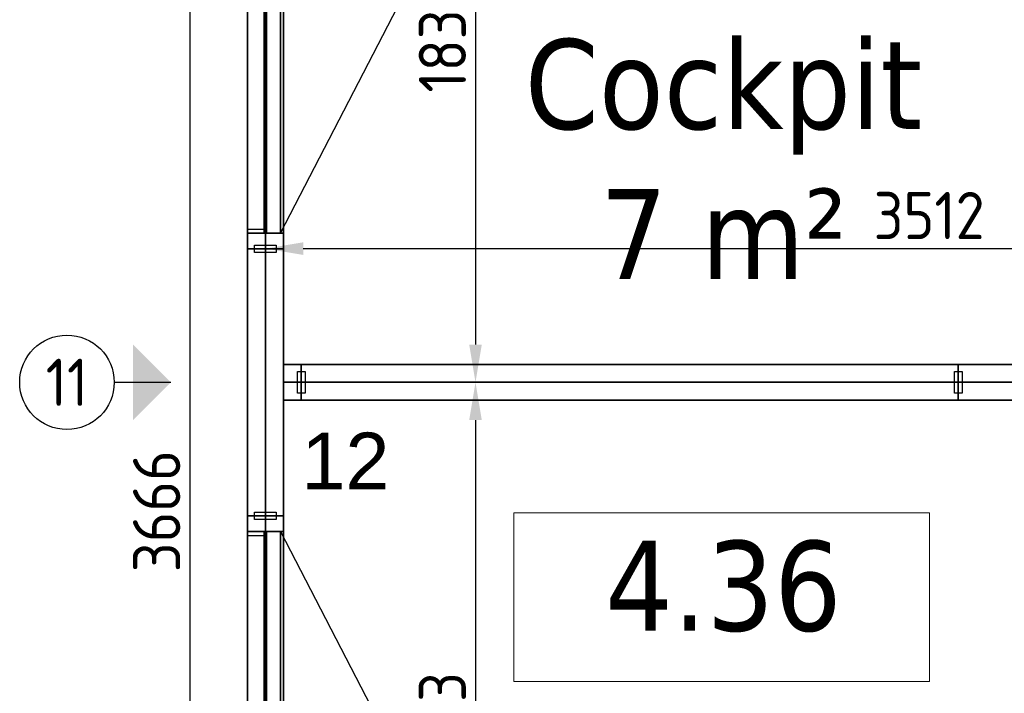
# Model space of a CAD drawing. Extents: x 2744 to 57639, y 3641 to 38820.
# Tile 156 of 179: x 49700 to 52304, y 27672 to 29455. Entities that reach past the tile are written whole.
import ezdxf
from ezdxf.enums import TextEntityAlignment as Align

# ---------------------------------------------------------------- set-up
doc = ezdxf.new("R2010")
doc.units = 0
doc.header["$LTSCALE"] = 50
doc.header["$PDSIZE"] = -5
doc.linetypes.add('HIDDEN2', pattern=[4.7625, 3.175, -1.5875])
doc.layers.get('0').update_dxf_attribs({"linetype": 'CONTINUOUS'})
doc.layers.get('DEFPOINTS').update_dxf_attribs({"linetype": 'CONTINUOUS'})
doc.layers.add('A-AREA-IDEN', color=8, linetype='CONTINUOUS', lineweight=18)
for name, color, linetype in [('AS-A38--_F----5', 2, 'CONTINUOUS'), ('AS-A38--_F---4-', 9, 'CONTINUOUS'), ('AS-I38-E_F----5_Deuren', 7, 'CONTINUOUS'), ('AS-I38-M_F----5_Deurmodulen', 7, 'CONTINUOUS'), ('AS-I38-M_F----5_Muuraansluitingen', 7, 'CONTINUOUS'), ('AS-I38-M_F----5_Wandmodulen', 7, 'CONTINUOUS'), ('AS-L32--_F----5', 84, 'CONTINUOUS'), ('AS-L32--_F---4-', 84, 'CONTINUOUS'), ('AS-L32--_F-23--', 84, 'CONTINUOUS'), ('AS-L32--_F123--', 84, 'CONTINUOUS'), ('AS-L38--', 7, 'CONTINUOUS'), ('AS-L38--_F----5', 7, 'CONTINUOUS'), ('AS-L38--_F---4-', 7, 'CONTINUOUS'), ('AS-L38--_F-23--', 3, 'CONTINUOUS'), ('AS-L38--_F1----', 2, 'CONTINUOUS'), ('AS-L38--_F1-----', 2, 'CONTINUOUS'), ('AS-L38--_F123--', 7, 'CONTINUOUS'), ('AS-M38--_F123--_Wandlengte', 1, 'CONTINUOUS'), ('AS-T38--_F----5', 7, 'CONTINUOUS'), ('AS-T38--_F-23--', 7, 'CONTINUOUS'), ('IWTEKST', 2, 'CONTINUOUS')]:
    doc.layers.add(name, color=color, linetype=linetype)
doc.layers.add('AS-I38-1_F----5', color=2, linetype='CONTINUOUS', plot=False)
doc.styles.get("Standard").update_dxf_attribs({"font": 'isocp.shx'})
doc.styles.add('Tahoma_1', font='TAHOMA.TTF', dxfattribs={"height": 238.040123})
doc.dimstyles.new('CWall_F2_Wandlengte', dxfattribs={"dimscale": 50, "dimtxt": 2.5, "dimasz": 2, "dimexe": 1, "dimexo": 1, "dimgap": 0.5, "dimtad": 1, "dimdec": 0, "dimdsep": 46, "dimtxsty": 'Standard', "dimcen": 2.5, "dimclrt": 2, "dimadec": 0, "dimazin": 0, "dimtfac": 1, "dimtdec": 0, "dimtix": 1, "dimtmove": 2, "dimatfit": 0, "dimfxl": 0, "dimtolj": 1, "dimtzin": 0, "dimarcsym": 0})
pattern_1 = [(0, (869, 1360), (31.75, 31.75), [15.875, -47.625]), (90, (876.938, 1352.062), (-31.75, 31.75), [15.875, -47.625])]
pattern_2 = [(0, (822, 1360), (31.75, 31.75), [15.875, -47.625]), (90, (829.938, 1352.062), (-31.75, 31.75), [15.875, -47.625])]

# ---------------------------------------------------------------- blocks, each defined once
blk = doc.blocks.new('00_KU ruimtetag groot - 00_KU ruimtetag groot-3653893-Plotview 4e Verdieping - schaal 1 op 100')
at = {"layer": 'A-AREA-IDEN'}
for p, q in [((5.5, 2.164), (-5.5, 2.164)), ((-5.5, 2.164), (-5.5, -2.302)), ((5.5, -2.302), (5.5, 2.164)), ((-5.5, -2.302), (5.5, -2.302))]:
    blk.add_line(p, q, dxfattribs=at)
blk = doc.blocks.new('Onderlegger 4e verdieping')
at = {"layer": 'A-AREA-IDEN', "xscale": 99.99999999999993, "yscale": 99.99999999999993, "zscale": 99.99999999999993}
blk.add_blockref('00_KU ruimtetag groot - 00_KU ruimtetag groot-3653893-Plotview 4e Verdieping - schaal 1 op 100', (51556.9, 27933.2), dxfattribs=at)
at = {"layer": 'A-AREA-IDEN', "char_height": 238.04, "attachment_point": 2, "line_spacing_factor": 1.000232, "style": 'Tahoma_1'}
for s, insert, width in [('Cockpit\\P7 m²', (51561.5, 29403.8), 1263), ('4.36', (51561.5, 28075.7), 768)]:
    blk.add_mtext(s, dxfattribs=dict(at, insert=insert, width=width))
blk = doc.blocks.new('BvnAans-_CTA01')
at = {"layer": 'AS-L38--_F----5', "color": 0, "invisible_edges": 10}
blk.add_3dface([(0, 0), (1, 0), (1, 0, 1), (0, 0, 1)], dxfattribs=at)
at = {"layer": 'AS-L38--_F---4-', "invisible_edges": 10}
for points in [[(0, 0.5), (1, 0.5), (1, 0.5, 1), (0, 0.5, 1)], [(0, -0.5), (1, -0.5), (1, -0.5, 1), (0, -0.5, 1)]]:
    blk.add_3dface(points, dxfattribs=at)
at = {"layer": 'AS-L38--_F---4-'}
blk.add_3dface([(0, -0.5, 1), (0, 0.5, 1), (1, 0.5, 1), (1, -0.5, 1)], dxfattribs=at)
blk = doc.blocks.new('Q0WDSTL-_CTA01')
at = {"layer": 'AS-L38--_F-23--'}
for p, q in [((0, 0.3), (0, 0.5)), ((0, -0.3), (0, -0.5))]:
    blk.add_line(p, q, dxfattribs=at)
at = {"layer": 'AS-L38--_F-23--', "color": 1}
blk.add_lwpolyline([(0, 0.3), (1, 0.3), (1, -0.3), (0, -0.3)], dxfattribs=at)
at = {"layer": 'AS-L38--_F1-----'}
blk.add_lwpolyline([(0, 0.5), (0, -0.5)], dxfattribs=at)
blk = doc.blocks.new('3ADRDRP-_CTA01')
at = {"layer": 'AS-L38--_F----5', "color": 0}
blk.add_3dface([(0, 0), (1, 0), (1, 0, 1), (0, 0, 1)], dxfattribs=at)
at = {"layer": 'AS-L38--_F---4-'}
mesh = blk.add_polymesh((6, 3), dxfattribs=at)
for k, corner in enumerate([(1, -0.5, 1), (1, -0.5), (1, -0.5), (0, -0.5, 1), (0, -0.5), (0, -0.5), (0, 0.5, 1), (0, 0.5), (0, -0.5), (1, 0.5, 1), (1, 0.5), (1, -0.5), (1, 0.5, 1), (1, 0.5, 1), (1, -0.5, 1), (0, 0.5, 1), (0, 0.5, 1), (0, -0.5, 1)]):
    mesh.set_mesh_vertex(divmod(k, 3), corner)
blk = doc.blocks.new('Q0DRSTL-_CTA01')
at = {"layer": 'AS-L38--_F----5', "color": 0}
blk.add_3dface([(0, 0), (1, 0), (1, 0, 1), (0, 0, 1)], dxfattribs=at)
at = {"layer": 'AS-L38--_F-23--', "color": 0}
for p, q in [((0, 0.5), (0, 0.3)), ((1, 0.5), (1, 0)), ((1, 0), (1.25, 0)), ((0, -0.5), (0, -0.3))]:
    blk.add_line(p, q, dxfattribs=at)
for points in [[(1, 0.5), (0, 0.5)], [(0, -0.5), (1.25, -0.5), (1.25, 0)]]:
    blk.add_lwpolyline(points, dxfattribs=at)
at = {"layer": 'AS-L38--_F1----', "color": 0}
blk.add_lwpolyline([(0, -0.5), (1, -0.5), (1, 0.5), (0, 0.5)], close=True, dxfattribs=at)
at = {"layer": 'AS-L38--_F---4-'}
mesh = blk.add_polymesh((6, 3), dxfattribs=at)
for k, corner in enumerate([(1, -0.5, 1), (1, -0.5), (1, -0.5), (0, -0.5, 1), (0, -0.5), (0, -0.5), (0, 0.5, 1), (0, 0.5), (0, -0.5), (1, 0.5, 1), (1, 0.5), (1, -0.5), (1, 0.5, 1), (1, 0.5, 1), (1, -0.5, 1), (0, 0.5, 1), (0, 0.5, 1), (0, -0.5, 1)]):
    mesh.set_mesh_vertex(divmod(k, 3), corner)
blk = doc.blocks.new('ddch1---_CTA01')
at = {"layer": 'AS-L32--_F----5', "color": 1}
for p, q in [((0, 0.075), (1, 0.075, 0.5)), ((1, 0.075, 0.5), (0, 0.075, 1))]:
    blk.add_line(p, q, dxfattribs=at)
at = {"layer": 'AS-L32--_F----5', "color": 1, "linetype": 'HIDDEN2'}
for p, q in [((0, -0.075), (1, -0.075, 0.5)), ((1, -0.075, 0.5), (0, -0.075, 1))]:
    blk.add_line(p, q, dxfattribs=at)
at = {"layer": 'AS-L32--_F----5'}
blk.add_3dface([(0, 0), (0, 0, 1), (1, 0, 1), (1, 0)], dxfattribs=at)
at = {"layer": 'AS-L32--_F---4-'}
for points in [[(0, 1), (0, 1, 1), (1, 1, 1), (1, 1)], [(0, 1), (0, 0), (0, 0, 1), (0, 1, 1)], [(0, 0, 1), (0, 1, 1), (1, 1, 1), (1, 0, 1)], [(1, 1, 1), (1, 0, 1), (1, 0), (1, 1)], [(0, 0), (0, 0, 1), (1, 0, 1), (1, 0)]]:
    blk.add_3dface(points, dxfattribs=at)
at = {"layer": 'AS-L32--_F123--', "color": 1}
blk.add_line((0, 1), (0.8776, 11.4994), dxfattribs=at)
at = {"layer": 'AS-L32--_F123--'}
for p, q in [((1, 1), (0, 1)), ((0, 1), (0, 0)), ((1, 0), (1, 1)), ((0, 0), (1, 0))]:
    blk.add_line(p, q, dxfattribs=at)
at = {"layer": 'AS-L32--_F123--', "color": 1}
blk.add_ellipse((0, 1), major_axis=(0, 21.9), ratio=0.045662, start_param=-1.570796, end_param=-1.070796, dxfattribs=at)
at = {"layer": 'DEFPOINTS'}
blk.add_point((0, 0), dxfattribs=at)
blk.add_point((0, 0), dxfattribs=at)
blk = doc.blocks.new('KlnkRcht_CTA01')
at = {"layer": 'AS-L32--_F----5'}
blk.add_polyline3d([(-0.5, 0, -0.5), (0.5, 0, -0.5), (0.5, 0, 0.5), (-0.5, 0, 0.5)], close=True, dxfattribs=at)
at = {"layer": 'AS-L32--_F-23--'}
for p, q in [((0.3, -0.6, -0.5), (0.3, 0, -0.5)), ((0.5, 0, -0.5), (0.5, -1, -0.5)), ((-0.5, -1, -0.5), (-0.5, -0.6, -0.5)), ((-0.5, -0.6, -0.5), (0.3, -0.6, -0.5)), ((0.5, -1, -0.5), (-0.5, -1, -0.5))]:
    blk.add_line(p, q, dxfattribs=at)
at = {"layer": 'AS-L32--_F---4-'}
mesh = blk.add_polyface(dxfattribs=at)
corners = [(0.5, 0, -0.5), (0.5, -1, -0.5), (-0.5, -1, -0.5), (-0.5, -0.6, -0.5), (0.3, -0.6, -0.5), (0.3, 0, -0.5), (0.5, 0, 0.5), (0.5, -1, 0.5), (-0.5, -1, 0.5), (-0.5, -0.6, 0.5), (0.3, -0.6, 0.5), (0.3, 0, 0.5)]
mesh.append_faces([[corners[k] for k in face] for face in [(0, 1, 7, 6), (1, 2, 8, 7), (2, 3, 9, 8)]])
mesh.append_faces([[corners[k] for k in face] for face in [(6, 10, 11)]], dxfattribs={"vtx0": -1})
mesh.append_faces([[corners[k] for k in face] for face in [(6, 9, 10)]], dxfattribs={"vtx0": -1, "vtx2": -1})
mesh.append_faces([[corners[k] for k in face] for face in [(6, 7, 8, 9)]], dxfattribs={"vtx3": -1})
blk = doc.blocks.new('QDR-8---_CTA01')
at = {"layer": 'DEFPOINTS'}
blk.add_point((0, 0, 2700), dxfattribs=at)
at = {"layer": 'AS-L38--'}
for name, p, xscale, yscale, zscale in [('ddch1---_CTA01', (971.5, 0, 10), -926, 40, 2585), ('KlnkRcht_CTA01', (170.5, 40, 1050), -150, -50, 20), ('BvnAans-_CTA01', (0, 0, 2660), 1013, 95, 40), ('Q0WDSTL-_CTA01', (0, 0), 10, 95, 10), ('3ADRDRP-_CTA01', (0, 0, 2595), 1013, 95, 65), ('Q0DRSTL-_CTA01', (0, 0), 41.5, 95, 2595), ('Q0DRSTL-_CTA01', (1013, 0), -41.5, 95, 2595), ('KlnkRcht_CTA01', (170.5, 0, 1050), -150, 50, 20)]:
    blk.add_blockref(name, p, dxfattribs=dict(at, xscale=xscale, yscale=yscale, zscale=zscale))
at = {"layer": 'AS-L38--', "xscale": 10, "yscale": 95, "zscale": 10, "rotation": 180}
blk.add_blockref('Q0WDSTL-_CTA01', (1013, 0), dxfattribs=at)
at = {"layer": 'AS-I38-E_F----5_Deuren', "extrusion": (0, -1, 0)}
blk.add_text('926x2585', height=90, dxfattribs=at).set_placement((95.5, 175), align=Align.BOTTOM_LEFT)
at = {"layer": 'AS-I38-M_F----5_Deurmodulen', "extrusion": (0, -1, 0)}
blk.add_text('DA', height=125, rotation=90, dxfattribs=at).set_placement((506.5, 2750), align=Align.MIDDLE_LEFT)
blk = doc.blocks.new('QDR-9---_CTA01')
at = {"layer": 'DEFPOINTS'}
blk.add_point((0, 0, 2700), dxfattribs=at)
at = {"layer": 'AS-L38--'}
for name, p, xscale, yscale, zscale in [('ddch1---_CTA01', (41.5, 0, 10), 926, 40, 2585), ('KlnkRcht_CTA01', (842.5, 40, 1050), 150, -50, 20), ('BvnAans-_CTA01', (0, 0, 2660), 1013, 95, 40), ('Q0WDSTL-_CTA01', (0, 0), 10, 95, 10), ('3ADRDRP-_CTA01', (0, 0, 2595), 1013, 95, 65), ('Q0DRSTL-_CTA01', (0, 0), 41.5, 95, 2595), ('Q0DRSTL-_CTA01', (1013, 0), -41.5, 95, 2595), ('KlnkRcht_CTA01', (842.5, 0, 1050), 150, 50, 20)]:
    blk.add_blockref(name, p, dxfattribs=dict(at, xscale=xscale, yscale=yscale, zscale=zscale))
at = {"layer": 'AS-L38--', "xscale": 10, "yscale": 95, "zscale": 10, "rotation": 180}
blk.add_blockref('Q0WDSTL-_CTA01', (1013, 0), dxfattribs=at)
at = {"layer": 'AS-I38-E_F----5_Deuren', "extrusion": (0, -1, 0)}
blk.add_text('926x2585', height=90, dxfattribs=at).set_placement((959, 175), align=Align.BOTTOM_RIGHT)
at = {"layer": 'AS-I38-M_F----5_Deurmodulen', "extrusion": (0, -1, 0)}
blk.add_text('DA', height=125, rotation=90, dxfattribs=at).set_placement((506.5, 2750), align=Align.MIDDLE_LEFT)
blk = doc.blocks.new('OndrAans_CTA01')
at = {"layer": 'AS-L38--_F----5', "color": 0, "invisible_edges": 10}
blk.add_3dface([(0, 0), (1, 0), (1, 0, 1), (0, 0, 1)], dxfattribs=at)
at = {"layer": 'AS-L38--_F---4-', "invisible_edges": 10}
for points in [[(0, 0.5), (1, 0.5), (1, 0.5, 1), (0, 0.5, 1)], [(0, -0.5), (1, -0.5), (1, -0.5, 1), (0, -0.5, 1)]]:
    blk.add_3dface(points, dxfattribs=at)
at = {"layer": 'AS-L38--_F123--', "color": 0}
blk.add_3dface([(0, -0.5), (1, -0.5), (1, 0.5), (0, 0.5)], dxfattribs=at)
blk = doc.blocks.new('D1------_CTA01')
at = {"layer": 'AS-L38--_F----5', "color": 0}
blk.add_3dface([(0, 0), (1, 0), (1, 0, 1), (0, 0, 1)], dxfattribs=at)
at = {"layer": 'AS-L38--_F---4-'}
for points in [[(0, 0.5), (1, 0.5), (1, 0.5, 1), (0, 0.5, 1)], [(0, -0.5), (1, -0.5), (1, -0.5, 1), (0, -0.5, 1)]]:
    blk.add_3dface(points, dxfattribs=at)
blk = doc.blocks.new('QWND39--_CTA01')
at = {"layer": 'DEFPOINTS'}
blk.add_point((0, 0, 2700), dxfattribs=at)
at = {"layer": 'AS-L38--', "yscale": 95}
for name, p, xscale, zscale in [('BvnAans-_CTA01', (0, 0, 2660), 707, 40), ('OndrAans_CTA01', (0, 0), 707, 60), ('Q0WDSTL-_CTA01', (0, 0), 10, 10), ('D1------_CTA01', (0, 0, 1780), 707, 880), ('D1------_CTA01', (0, 0, 940), 707, 840), ('D1------_CTA01', (0, 0, 60), 707, 880)]:
    blk.add_blockref(name, p, dxfattribs=dict(at, xscale=xscale, zscale=zscale))
at = {"layer": 'AS-L38--', "xscale": 10, "yscale": 95, "zscale": 10, "rotation": 180}
blk.add_blockref('Q0WDSTL-_CTA01', (707, 0), dxfattribs=at)
at = {"layer": 'AS-I38-1_F----5', "extrusion": (0, -1, 0)}
blk.add_text('3', height=90, dxfattribs=at).set_placement((40, 130))
at = {"layer": 'AS-I38-M_F----5_Wandmodulen', "extrusion": (0, -1, 0)}
blk.add_text('AH', height=125, rotation=90, dxfattribs=at).set_placement((353.5, 2750), align=Align.MIDDLE_LEFT)
blk = doc.blocks.new('QSRT9---_CTA01')
at = {"layer": 'AS-L38--_F----5', "linetype": 'HIDDEN2'}
blk.add_line((0, 0), (0, 0, 2700), dxfattribs=at)
at = {"layer": 'AS-L38--_F----5', "invisible_edges": 4}
for points in [[(47.5, 0), (47.5, 0, 60), (95, 0, 60), (95, 0)], [(47.5, 0, 2660), (47.5, 0, 2700), (95, 0, 2700), (95, 0, 2660)]]:
    blk.add_3dface(points, dxfattribs=at)
at = {"layer": 'AS-L38--_F----5'}
blk.add_3dface([(47.5, 0, 60), (47.5, 0, 2660), (95, 0, 2660), (95, 0, 60)], dxfattribs=at)
at = {"layer": 'AS-L38--_F---4-', "invisible_edges": 4}
for points in [[(95, 47.5), (95, 47.5, 60), (47.5, 47.5, 60), (47.5, 47.5)], [(95, 47.5, 2660), (95, 47.5, 2700), (47.5, 47.5, 2700), (47.5, 47.5, 2660)], [(47.5, -47.5), (47.5, -47.5, 60), (95, -47.5, 60), (95, -47.5)], [(47.5, -47.5, 2660), (47.5, -47.5, 2700), (95, -47.5, 2700), (95, -47.5, 2660)]]:
    blk.add_3dface(points, dxfattribs=at)
at = {"layer": 'AS-L38--_F---4-'}
for points in [[(95, 47.5, 60), (95, 47.5, 2660), (47.5, 47.5, 2660), (47.5, 47.5, 60)], [(47.5, 47.5), (47.5, 47.5, 60), (47.5, -47.5, 60), (47.5, -47.5)], [(47.5, 47.5, 60), (47.5, 47.5, 2660), (47.5, -47.5, 2660), (47.5, -47.5, 60)], [(47.5, 47.5, 2660), (47.5, 47.5, 2700), (47.5, -47.5, 2700), (47.5, -47.5, 2660)], [(95, 47.5, 2700), (47.5, 47.5, 2700), (47.5, -47.5, 2700), (95, -47.5, 2700)], [(47.5, -47.5, 60), (47.5, -47.5, 2660), (95, -47.5, 2660), (95, -47.5, 60)]]:
    blk.add_3dface(points, dxfattribs=at)
at = {"layer": 'AS-L38--_F123--'}
blk.add_lwpolyline([(95, 47.5), (47.5, 47.5), (47.5, -47.5), (95, -47.5)], dxfattribs=at)
at = {"layer": 'DEFPOINTS'}
blk.add_point((0, 0, 2700), dxfattribs=at)
at = {"layer": 'AS-L38--', "xscale": 10, "yscale": 95, "zscale": 10, "rotation": 180}
blk.add_blockref('Q0WDSTL-_CTA01', (95, 0), dxfattribs=at)
at = {"layer": 'AS-I38-M_F----5_Muuraansluitingen', "extrusion": (0, -1, 0)}
blk.add_text('D12', height=125, rotation=90, dxfattribs=at).set_placement((0, 2750), align=Align.MIDDLE_LEFT)
blk = doc.blocks.new('WandNr2-_CTA01')
at = {"layer": 'AS-T38--_F-23--', "color": 0, "linetype": 'ByBlock'}
blk.add_line((0, -5), (0, -2), dxfattribs=at)
blk.add_circle((0, -7.5), 2.5, dxfattribs=at)
blk.add_solid([(0, -2), (2, -4), (-2, -4)], dxfattribs=at)
blk.add_attdef('WANDNR', text='', height=2.5, dxfattribs=at).set_placement((0, -7.5), align=Align.MIDDLE)
blk = doc.blocks.new('WandNr5o_CTA01')
at = {"layer": 'AS-T38--_F----5', "color": 0, "linetype": 'ByBlock'}
blk.add_circle((0, -18), 2.5, dxfattribs=at)
blk.add_attdef('WANDNR', text='', height=2.5, dxfattribs=at).set_placement((0, -18), align=Align.MIDDLE)
blk = doc.blocks.new('QWND15--_CTA01')
at = {"layer": 'AS-A38--_F----5', "extrusion": (0, -1, 0)}
h = blk.add_hatch(dxfattribs=at)
h.set_pattern_fill('CROSS', color=256, scale=5, style=0)
h.set_pattern_definition(pattern_1)
h.paths.add_polyline_path([(0, 940), (1738, 940), (1738, 1780), (0, 1780)])
at = {"layer": 'AS-A38--_F---4-', "extrusion": (0, -1, 0)}
h = blk.add_hatch(dxfattribs=at)
h.set_pattern_fill('CROSS', color=256, scale=5, style=0)
h.set_pattern_definition(pattern_1)
h.paths.add_polyline_path([(0, 940), (1738, 940), (1738, 1780), (0, 1780)])
h = blk.add_hatch(dxfattribs=at)
h.set_pattern_fill('CROSS', color=256, scale=5, style=0)
h.set_pattern_definition(pattern_1)
h.paths.add_polyline_path([(0, 940), (1738, 940), (1738, 1780), (0, 1780)])
at = {"layer": 'DEFPOINTS'}
blk.add_point((0, 0, 2700), dxfattribs=at)
at = {"layer": 'AS-L38--', "yscale": 95}
for name, p, xscale, zscale in [('BvnAans-_CTA01', (0, 0, 2660), 1738, 40), ('OndrAans_CTA01', (0, 0), 1738, 60), ('Q0WDSTL-_CTA01', (0, 0), 10, 10), ('D1------_CTA01', (0, 0, 1780), 1738, 880), ('D1------_CTA01', (0, 0, 940), 1738, 840), ('D1------_CTA01', (0, 0, 60), 1738, 880)]:
    blk.add_blockref(name, p, dxfattribs=dict(at, xscale=xscale, zscale=zscale))
at = {"layer": 'AS-L38--', "xscale": 10, "yscale": 95, "zscale": 10, "rotation": 180}
blk.add_blockref('Q0WDSTL-_CTA01', (1738, 0), dxfattribs=at)
at = {"layer": 'AS-I38-1_F----5', "extrusion": (0, -1, 0)}
blk.add_text('1', height=90, dxfattribs=at).set_placement((40, 130))
at = {"layer": 'AS-I38-M_F----5_Wandmodulen', "extrusion": (0, -1, 0)}
blk.add_text('AH-Z1', height=125, rotation=90, dxfattribs=at).set_placement((869, 2750), align=Align.MIDDLE_LEFT)
blk = doc.blocks.new('*D157')
at = {"layer": 'AS-M38--_F123--_Wandlengte', "color": 0, "lineweight": -2}
for p, q in [((54015.6, 38175.3), (54015.6, 26794.7)), ((52182.6, 26988.9), (52182.6, 26794.7)), ((52282.6, 26844.7), (53915.6, 26844.7))]:
    blk.add_line(p, q, dxfattribs=at)
at = {"layer": 'AS-M38--_F123--_Wandlengte', "color": 0}
for points in [[(52282.6, 26861.3), (52282.6, 26828), (52182.6, 26844.7)], [(53915.6, 26861.3), (53915.6, 26828), (54015.6, 26844.7)]]:
    blk.add_solid(points, dxfattribs=at)
at = {"layer": 'DEFPOINTS', "color": 0}
for p in [(54015.6, 38225.3), (52182.6, 27038.9), (54015.6, 26844.7)]:
    blk.add_point(p, dxfattribs=at)
at = {"layer": 'AS-M38--_F123--_Wandlengte', "color": 2, "insert": (53099.1, 26932.2), "char_height": 125, "attachment_point": 5}
blk.add_mtext('\\A1;1833', dxfattribs=at)
blk = doc.blocks.new('*D160')
at = {"layer": 'AS-M38--_F123--_Wandlengte', "color": 0, "lineweight": -2}
for p, q in [((55050.6, 30328.2), (50855.5, 30328.2)), ((50905.5, 30228.2), (50905.5, 28595.2)), ((55050.6, 28495.2), (50855.5, 28495.2))]:
    blk.add_line(p, q, dxfattribs=at)
at = {"layer": 'AS-M38--_F123--_Wandlengte', "color": 0}
for points in [[(50888.8, 30228.2), (50922.2, 30228.2), (50905.5, 30328.2)], [(50888.8, 28595.2), (50922.2, 28595.2), (50905.5, 28495.2)]]:
    blk.add_solid(points, dxfattribs=at)
at = {"layer": 'DEFPOINTS', "color": 0}
for p in [(55100.6, 30328.2), (50905.5, 28495.2), (55100.6, 28495.2)]:
    blk.add_point(p, dxfattribs=at)
at = {"layer": 'AS-M38--_F123--_Wandlengte', "color": 2, "insert": (50818, 29411.7), "char_height": 125, "attachment_point": 5, "rotation": 90}
blk.add_mtext('\\A1;1833', dxfattribs=at)
blk = doc.blocks.new('*D161')
at = {"layer": 'AS-M38--_F123--_Wandlengte', "color": 0, "lineweight": -2}
for p, q in [((55050.6, 28495.2), (50855.5, 28495.2)), ((50905.5, 28395.2), (50905.5, 26762.2)), ((55050.6, 26662.2), (50855.5, 26662.2))]:
    blk.add_line(p, q, dxfattribs=at)
at = {"layer": 'AS-M38--_F123--_Wandlengte', "color": 0}
for points in [[(50888.8, 28395.2), (50922.2, 28395.2), (50905.5, 28495.2)], [(50888.8, 26762.2), (50922.2, 26762.2), (50905.5, 26662.2)]]:
    blk.add_solid(points, dxfattribs=at)
at = {"layer": 'DEFPOINTS', "color": 0}
for p in [(55100.6, 28495.2), (50905.5, 26662.2), (55100.6, 26662.2)]:
    blk.add_point(p, dxfattribs=at)
at = {"layer": 'AS-M38--_F123--_Wandlengte', "color": 2, "insert": (50818, 27578.7), "char_height": 125, "attachment_point": 5, "rotation": 90}
blk.add_mtext('\\A1;1833', dxfattribs=at)
blk = doc.blocks.new('*D176')
at = {"layer": 'AS-M38--_F123--_Wandlengte', "color": 0, "lineweight": -2}
for p, q in [((49965.8, 30328.2), (50199.5, 30328.2)), ((50149.5, 30228.2), (50149.5, 26762.2)), ((49965.8, 26662.2), (50199.5, 26662.2))]:
    blk.add_line(p, q, dxfattribs=at)
at = {"layer": 'AS-M38--_F123--_Wandlengte', "color": 0}
for points in [[(50132.8, 30228.2), (50166.1, 30228.2), (50149.5, 30328.2)], [(50132.8, 26762.2), (50166.1, 26762.2), (50149.5, 26662.2)]]:
    blk.add_solid(points, dxfattribs=at)
at = {"layer": 'DEFPOINTS', "color": 0}
for p in [(49915.8, 30328.2), (49915.8, 26662.2), (50149.5, 26662.2)]:
    blk.add_point(p, dxfattribs=at)
at = {"layer": 'AS-M38--_F123--_Wandlengte', "color": 2, "insert": (50062, 28154.1), "char_height": 125, "attachment_point": 5, "rotation": 90}
blk.add_mtext('\\A1;3666', dxfattribs=at)
blk = doc.blocks.new('*D310')
at = {"layer": 'AS-M38--_F123--_Wandlengte', "color": 0, "lineweight": -2}
for p, q in [((50349.6, 28629.7), (50349.6, 28899.2)), ((53861.6, 28592.7), (53861.6, 28899.2)), ((50449.6, 28849.2), (53761.6, 28849.2))]:
    blk.add_line(p, q, dxfattribs=at)
at = {"layer": 'AS-M38--_F123--_Wandlengte', "color": 0}
for points in [[(50449.6, 28865.9), (50449.6, 28832.5), (50349.6, 28849.2)], [(53761.6, 28865.9), (53761.6, 28832.5), (53861.6, 28849.2)]]:
    blk.add_solid(points, dxfattribs=at)
at = {"layer": 'DEFPOINTS', "color": 0}
for p in [(53861.6, 28849.2), (50349.6, 28579.7, -300), (53861.6, 28542.7)]:
    blk.add_point(p, dxfattribs=at)
at = {"layer": 'AS-M38--_F123--_Wandlengte', "color": 2, "insert": (52105.6, 28936.7), "char_height": 125, "attachment_point": 5}
blk.add_mtext('\\A1;3512', dxfattribs=at)
blk = doc.blocks.new('QWND66--_CTA01')
at = {"layer": 'AS-A38--_F----5', "extrusion": (0, -1, 0)}
h = blk.add_hatch(dxfattribs=at)
h.set_pattern_fill('CROSS', color=256, scale=5, style=0)
h.set_pattern_definition(pattern_2)
h.paths.add_polyline_path([(0, 940), (1644, 940), (1644, 1780), (0, 1780)])
at = {"layer": 'AS-A38--_F---4-', "extrusion": (0, -1, 0)}
h = blk.add_hatch(dxfattribs=at)
h.set_pattern_fill('CROSS', color=256, scale=5, style=0)
h.set_pattern_definition(pattern_2)
h.paths.add_polyline_path([(0, 940), (1644, 940), (1644, 1780), (0, 1780)])
h = blk.add_hatch(dxfattribs=at)
h.set_pattern_fill('CROSS', color=256, scale=5, style=0)
h.set_pattern_definition(pattern_2)
h.paths.add_polyline_path([(0, 940), (1644, 940), (1644, 1780), (0, 1780)])
at = {"layer": 'DEFPOINTS'}
blk.add_point((0, 0, 2700), dxfattribs=at)
at = {"layer": 'AS-L38--', "yscale": 95}
for name, p, xscale, zscale in [('BvnAans-_CTA01', (0, 0, 2660), 1644, 40), ('OndrAans_CTA01', (0, 0), 1644, 60), ('Q0WDSTL-_CTA01', (0, 0), 10, 10), ('D1------_CTA01', (0, 0, 1780), 1644, 880), ('D1------_CTA01', (0, 0, 940), 1644, 840), ('D1------_CTA01', (0, 0, 60), 1644, 880)]:
    blk.add_blockref(name, p, dxfattribs=dict(at, xscale=xscale, zscale=zscale))
at = {"layer": 'AS-L38--', "xscale": 10, "yscale": 95, "zscale": 10, "rotation": 180}
blk.add_blockref('Q0WDSTL-_CTA01', (1644, 0), dxfattribs=at)
at = {"layer": 'AS-I38-1_F----5', "extrusion": (0, -1, 0)}
blk.add_text('98', height=90, dxfattribs=at).set_placement((40, 130))
at = {"layer": 'AS-I38-M_F----5_Wandmodulen', "extrusion": (0, -1, 0)}
blk.add_text('AH-Z1', height=125, rotation=90, dxfattribs=at).set_placement((822, 2750), align=Align.MIDDLE_LEFT)

msp = doc.modelspace()

# ---------------------------------------------------------------- block references
msp.add_blockref('Onderlegger 4e verdieping', (0, 0))
at = {"layer": 'AS-L38--', "rotation": 270}
for name, p in [('QDR-8---_CTA01', (50349.6, 29861.73)), ('QWND39--_CTA01', (50349.6, 28848.73)), ('QDR-9---_CTA01', (50349.6, 28141.73))]:
    msp.add_blockref(name, p, dxfattribs=at)
at = {"layer": 'AS-L38--'}
ref = msp.add_blockref('WandNr2-_CTA01', (50199.6, 28495.23), dxfattribs=dict(at, xscale=50, yscale=50, zscale=50, rotation=270))
ref.add_attrib('WANDNR', '11', dxfattribs={"layer": 'AS-T38--_F-23--', "color": 0, "linetype": 'ByBlock', "height": 125}).set_placement((49824.6, 28495.23), align=Align.MIDDLE)
at = {"layer": 'AS-L38--', "extrusion": (-1, 0, 0)}
ref = msp.add_blockref('WandNr5o_CTA01', (-28495.23, -100, -50349.6), dxfattribs=dict(at, xscale=50, yscale=50, zscale=50))
ref.add_attrib('WANDNR', '11', dxfattribs={"layer": 'AS-T38--_F----5', "color": 0, "linetype": 'ByBlock', "extrusion": (-1, 0, 0), "height": 125}).set_placement((-28495.23, -1000, -50349.6), align=Align.MIDDLE)
at = {"layer": 'AS-L38--'}
for name, p in [('QSRT9---_CTA01', (50349.6, 28495.23)), ('QWND15--_CTA01', (50444.6, 28495.23)), ('QWND66--_CTA01', (52182.6, 28495.23))]:
    msp.add_blockref(name, p, dxfattribs=at)
at = {"layer": 'AS-L38--', "extrusion": (0, -1, 0)}
ref = msp.add_blockref('WandNr5o_CTA01', (52134.1, -100, -28495.23), dxfattribs=dict(at, xscale=50, yscale=50, zscale=50))
ref.add_attrib('WANDNR', '13', dxfattribs={"layer": 'AS-T38--_F----5', "color": 0, "linetype": 'ByBlock', "extrusion": (0, -1, 0), "height": 125}).set_placement((52134.1, -1000, -28495.23), align=Align.MIDDLE)

# ---------------------------------------------------------------- texts
at = {"layer": 'IWTEKST', "insert": (50444.76, 28362.03), "char_height": 150, "width": 3405, "attachment_point": 1}
msp.add_mtext('{\\fArial|b0|i0|c0|p34;12}', dxfattribs=at)

# ---------------------------------------------------------------- dimensions: what is measured, and where the dimension line sits
at = {"layer": 'AS-M38--_F123--_Wandlengte'}
for base, p1, p2, picture, middle in [((54015.6, 26844.68), (52182.6, 27038.89), (54015.6, 38225.26), '*D157', (53099.1, 26932.18)), ((53861.6, 28849.19), (50349.6, 28579.72, -300), (53861.6, 28542.73), '*D310', (52105.6, 28936.7))]:
    dim = msp.add_linear_dim(base=base, p1=p1, p2=p2, dimstyle='CWall_F2_Wandlengte', dxfattribs=at)
    dim.commit()
    dim.dimension.update_dxf_attribs({"geometry": picture, "text_midpoint": middle})
dim = msp.add_linear_dim(base=(50149.46, 26662.23), p1=(49915.78, 30328.23), p2=(49915.78, 26662.23), angle=270, dimstyle='CWall_F2_Wandlengte', dxfattribs=at)
dim.commit()
dim.dimension.update_dxf_attribs({"geometry": '*D176', "text_midpoint": (50061.96, 28154.08), "dimtype": 161})
for base, p1, p2, picture, middle in [((50905.51, 28495.23), (55100.57, 30328.2), (55100.57, 28495.23), '*D160', (50818.01, 29411.72)), ((50905.51, 26662.2), (55100.57, 28495.23), (55100.57, 26662.2), '*D161', (50818.01, 27578.72))]:
    dim = msp.add_linear_dim(base=base, p1=p1, p2=p2, angle=90, dimstyle='CWall_F2_Wandlengte', dxfattribs=at)
    dim.commit()
    dim.dimension.update_dxf_attribs({"geometry": picture, "text_midpoint": middle})

doc.saveas('drawing.dxf')
